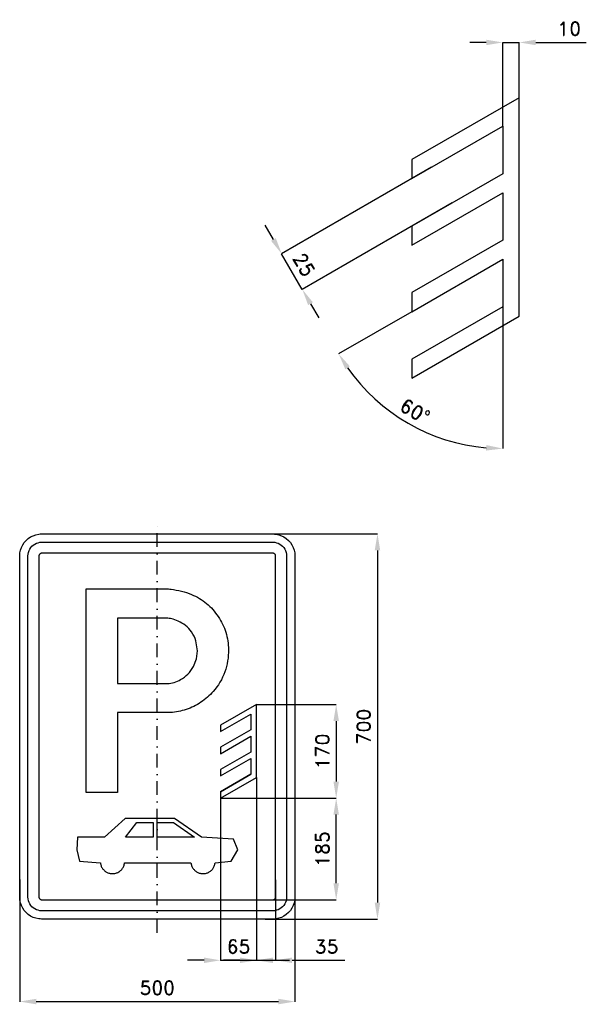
# Model space of a CAD drawing. Header units: millimetres. Extents: x -250 to 779, y -505 to 1285.
import ezdxf

# ---------------------------------------------------------------- set-up
doc = ezdxf.new("R2010")
doc.units = ezdxf.units.MM
doc.header["$LTSCALE"] = 5
doc.linetypes.add('ČERCHOVANÁX2', pattern=[2, 1, -0.5, 0, -0.5])
doc.layers.add('Kóty', color=2, linetype='Continuous')
doc.layers.add('Značka', color=7, linetype='Continuous')
doc.styles.get("Standard").update_dxf_attribs({"font": 'romand.shx', "height": 25})
doc.dimstyles.get("Standard").update_dxf_attribs({"dimtxt": 25, "dimasz": 30, "dimexe": 0.18, "dimexo": 0.0625, "dimgap": 12.5, "dimtad": 1, "dimdec": 0, "dimzin": 0, "dimdsep": 46, "dimtxsty": 'Standard', "dimcen": 0.09, "dimadec": 0, "dimazin": 0, "dimtfac": 1, "dimtdec": 0, "dimtofl": 0, "dimtmove": 0, "dimatfit": 3, "dimfxl": 1, "dimtolj": 1, "dimtzin": 0, "dimarcsym": 0})

# ---------------------------------------------------------------- blocks, each defined once
blk = doc.blocks.new('*D0')
at = {"layer": 'Defpoints', "color": 0, "transparency": 16777216}
for p in [(115, -130.1), (325, -130.1), (186.8, -315)]:
    blk.add_point(p, dxfattribs=at)
at = {"layer": 'Kóty', "color": 0, "lineweight": -2, "transparency": 16777216}
for p, q in [((115.1, -130.1), (325.2, -130.1)), ((325, -285), (325, -160.1)), ((186.9, -315), (325.2, -315))]:
    blk.add_line(p, q, dxfattribs=at)
at = {"layer": 'Kóty', "color": 0, "transparency": 16777216}
for points in [[(320, -160.1), (330, -160.1), (325, -130.1)], [(320, -285), (330, -285), (325, -315)]]:
    blk.add_solid(points, dxfattribs=at)
at = {"layer": 'Kóty', "color": 0, "transparency": 16777216, "insert": (300, -222.5), "char_height": 25, "attachment_point": 5, "rotation": 90}
blk.add_mtext('\\A1;185', dxfattribs=at)
blk = doc.blocks.new('*D1')
at = {"layer": 'Defpoints', "color": 0, "transparency": 16777216}
for p in [(-250, -278.2), (250, -278.2), (250, -500)]:
    blk.add_point(p, dxfattribs=at)
at = {"layer": 'Kóty', "color": 0, "lineweight": -2, "transparency": 16777216}
for p, q in [((-250, -278.3), (-250, -500.2)), ((250, -278.3), (250, -500.2)), ((-220, -500), (220, -500))]:
    blk.add_line(p, q, dxfattribs=at)
at = {"layer": 'Kóty', "color": 0, "transparency": 16777216}
for points in [[(-220, -495), (-220, -505), (-250, -500)], [(220, -495), (220, -505), (250, -500)]]:
    blk.add_solid(points, dxfattribs=at)
at = {"layer": 'Kóty', "color": 0, "transparency": 16777216, "insert": (0, -475), "char_height": 25, "attachment_point": 5}
blk.add_mtext('\\A1;500', dxfattribs=at)
blk = doc.blocks.new('*D2')
at = {"layer": 'Defpoints', "color": 0, "transparency": 16777216}
for p in [(115.035, -130.001), (179.991, -130), (179.991, -425)]:
    blk.add_point(p, dxfattribs=at)
at = {"layer": 'Kóty', "color": 0, "lineweight": -2, "transparency": 16777216}
for p, q in [((115.035, -130.0635), (115.035, -425.18)), ((179.991, -130.0625), (179.991, -425.18)), ((85.035, -425), (55.035, -425)), ((209.991, -425), (239.991, -425))]:
    blk.add_line(p, q, dxfattribs=at)
at = {"layer": 'Kóty', "color": 0, "transparency": 16777216}
for points in [[(85.035, -420), (85.035, -430), (115.035, -425)], [(209.991, -420), (209.991, -430), (179.991, -425)]]:
    blk.add_solid(points, dxfattribs=at)
at = {"layer": 'Kóty', "color": 0, "transparency": 16777216, "insert": (147.513, -400), "char_height": 25, "attachment_point": 5}
blk.add_mtext('\\A1;65', dxfattribs=at)
blk = doc.blocks.new('*D3')
at = {"layer": 'Defpoints', "color": 0, "transparency": 16777216}
for p in [(180, -92.5), (215, -278.7), (215, -425)]:
    blk.add_point(p, dxfattribs=at)
at = {"layer": 'Kóty', "color": 0, "lineweight": -2, "transparency": 16777216}
for p, q in [((180, -92.5), (180, -425.2)), ((215, -278.7), (215, -425.2)), ((150, -425), (120, -425)), ((245, -425), (340.5, -425))]:
    blk.add_line(p, q, dxfattribs=at)
at = {"layer": 'Kóty', "color": 0, "transparency": 16777216}
for points in [[(150, -420), (150, -430), (180, -425)], [(245, -420), (245, -430), (215, -425)]]:
    blk.add_solid(points, dxfattribs=at)
at = {"layer": 'Kóty', "color": 0, "transparency": 16777216, "insert": (307.7, -400), "char_height": 25, "attachment_point": 5}
blk.add_mtext('\\A1;35', dxfattribs=at)
blk = doc.blocks.new('*D5')
at = {"layer": 'Defpoints', "color": 0, "transparency": 16777216}
for p in [(627.5, 849.3), (627.5, 849.3), (462.5, 754), (627.5, 763), (406.4, 585.8)]:
    blk.add_point(p, dxfattribs=at)
at = {"layer": 'Kóty', "color": 0, "lineweight": -2, "transparency": 16777216}
for p, q in [((462.4, 754), (329.4, 677.2)), ((627.5, 762.9), (627.5, 505.1))]:
    blk.add_line(p, q, dxfattribs=at)
blk.add_arc((627.5, 849.3), 344, 214.9955, 265.0012, dxfattribs=at)
at = {"layer": 'Kóty', "color": 0, "transparency": 16777216}
for points in [[(341.5, 649.3), (349.9, 654.7), (329.6, 677.3)], [(597.7, 511.6), (597.3, 501.6), (627.5, 505.3)]]:
    blk.add_solid(points, dxfattribs=at)
at = {"layer": 'Kóty', "color": 0, "transparency": 16777216, "insert": (468, 573), "char_height": 25, "attachment_point": 5, "rotation": 329.9983}
blk.add_mtext('\\A1;60°', dxfattribs=at)
blk = doc.blocks.new('*D6')
at = {"layer": 'Defpoints', "color": 0, "transparency": 16777216}
for p in [(180, 40), (241.8, -130.1), (325, -130.1)]:
    blk.add_point(p, dxfattribs=at)
at = {"layer": 'Kóty', "color": 0, "lineweight": -2, "transparency": 16777216}
for p, q in [((180.1, 40), (325.2, 40)), ((325, 10), (325, -100.1)), ((241.9, -130.1), (325.2, -130.1))]:
    blk.add_line(p, q, dxfattribs=at)
at = {"layer": 'Kóty', "color": 0, "transparency": 16777216}
for points in [[(320, 10), (330, 10), (325, 40)], [(320, -100.1), (330, -100.1), (325, -130.1)]]:
    blk.add_solid(points, dxfattribs=at)
at = {"layer": 'Kóty', "color": 0, "transparency": 16777216, "insert": (300, -45), "char_height": 25, "attachment_point": 5, "rotation": 90}
blk.add_mtext('\\A1;170', dxfattribs=at)
blk = doc.blocks.new('*D7')
at = {"layer": 'Defpoints', "color": 0, "transparency": 16777216}
for p in [(210, 350), (195.8, -350), (400, -350)]:
    blk.add_point(p, dxfattribs=at)
at = {"layer": 'Kóty', "color": 0, "lineweight": -2, "transparency": 16777216}
for p, q in [((210.1, 350), (400.2, 350)), ((400, 320), (400, -320)), ((195.8, -350), (400.2, -350))]:
    blk.add_line(p, q, dxfattribs=at)
at = {"layer": 'Kóty', "color": 0, "transparency": 16777216}
for points in [[(395, 320), (405, 320), (400, 350)], [(395, -320), (405, -320), (400, -350)]]:
    blk.add_solid(points, dxfattribs=at)
at = {"layer": 'Kóty', "color": 0, "transparency": 16777216, "insert": (375, 0), "char_height": 25, "attachment_point": 5, "rotation": 90}
blk.add_mtext('\\A1;700', dxfattribs=at)
blk = doc.blocks.new('*D8')
at = {"layer": 'Defpoints', "color": 0, "transparency": 16777216}
for p in [(498.3, 1016.5), (535.6, 951.8), (263.4, 794.6)]:
    blk.add_point(p, dxfattribs=at)
at = {"layer": 'Kóty', "color": 0, "lineweight": -2, "transparency": 16777216}
for p, q in [((498.2, 1016.5), (225.8, 859.2)), ((535.6, 951.8), (263.2, 794.5)), ((211, 885.3), (196, 911.3)), ((278.4, 768.6), (293.4, 742.6))]:
    blk.add_line(p, q, dxfattribs=at)
at = {"layer": 'Kóty', "color": 0, "transparency": 16777216}
for points in [[(215.3, 887.8), (206.7, 882.8), (226, 859.3)], [(282.7, 771.1), (274, 766.1), (263.4, 794.6)]]:
    blk.add_solid(points, dxfattribs=at)
at = {"layer": 'Kóty', "color": 0, "transparency": 16777216, "insert": (266.3, 839.4), "char_height": 25, "attachment_point": 5, "rotation": 300.0045}
blk.add_mtext('\\A1;25', dxfattribs=at)
blk = doc.blocks.new('*D9')
at = {"layer": 'Defpoints', "color": 0, "transparency": 16777216}
for p in [(657.5, 1243.5), (627.5, 1091.1), (657.5, 1091.1)]:
    blk.add_point(p, dxfattribs=at)
at = {"layer": 'Kóty', "color": 0, "lineweight": -2, "transparency": 16777216}
for p, q in [((597.5, 1243.5), (567.5, 1243.5)), ((627.5, 1091.2), (627.5, 1243.6)), ((657.5, 1091.2), (657.5, 1243.6)), ((687.5, 1243.5), (779.4, 1243.5))]:
    blk.add_line(p, q, dxfattribs=at)
at = {"layer": 'Kóty', "color": 0, "transparency": 16777216}
for points in [[(597.5, 1248.5), (597.5, 1238.5), (627.5, 1243.5)], [(687.5, 1248.5), (687.5, 1238.5), (657.5, 1243.5)]]:
    blk.add_solid(points, dxfattribs=at)
at = {"layer": 'Kóty', "color": 0, "transparency": 16777216, "insert": (748.4, 1268.5), "char_height": 25, "attachment_point": 5}
blk.add_mtext('\\A1;10', dxfattribs=at)

msp = doc.modelspace()

# ---------------------------------------------------------------- linework, layer by layer
at = {"layer": 'Kóty'}
for points in [[(627.5, 1243.5), (657.5, 1243.5)], [(263.4, 794.6), (225.8, 859.2)], [(115, -425), (180, -425)], [(180, -425), (215, -425)]]:
    msp.add_lwpolyline(points, dxfattribs=at)
at = {"layer": 'Značka', "color": 5}
for points in [[(657.5, 1143.1), (462.5, 1030.5), (462.5, 995.9), (627.5, 1091.1), (627.5, 1004.8), (462.5, 909.6), (462.5, 874.9), (627.5, 970.2), (627.5, 883.9), (462.5, 788.7), (462.5, 754), (627.5, 849.3), (627.5, 763), (462.5, 667.7), (462.5, 633.1), (657.5, 745.7), (657.5, 1143.1)], [(-210, -315), (210, -315), (210, -315), (210, -315), (210.7, -315), (211.3, -314.8), (211.9, -314.6), (212.5, -314.3), (213.1, -314), (213.5, -313.5), (214, -313), (214.3, -312.5), (214.6, -311.9), (214.8, -311.3), (215, -310.7), (215, -310), (215, -310), (215, -310), (215, 310), (215, 310), (215, 310), (215, 310.7), (214.8, 311.3), (214.6, 311.9), (214.3, 312.5), (214, 313), (213.5, 313.5), (213.1, 314), (212.5, 314.3), (211.9, 314.6), (211.3, 314.8), (210.7, 315), (210, 315), (210, 315), (210, 315), (-210, 315), (-210, 315), (-210, 315), (-210.7, 315), (-211.3, 314.8), (-211.9, 314.6), (-212.5, 314.3), (-213.1, 314), (-213.5, 313.5), (-214, 313), (-214.3, 312.5), (-214.6, 311.9), (-214.8, 311.3), (-215, 310.7), (-215, 310), (-215, 310), (-215, 310), (-215, -310), (-215, -310), (-215, -310), (-215, -310.7), (-214.8, -311.3), (-214.6, -311.9), (-214.3, -312.5), (-214, -313), (-213.5, -313.5), (-213.1, -314), (-212.5, -314.3), (-211.9, -314.6), (-211.3, -314.8), (-210.7, -315), (-210, -315), (-210, -315), (-210, -315)], [(180, 40), (115, 2.5), (115, -9.1), (170, 22.7), (170, -6.1), (115, -37.8), (115, -49.4), (170, -17.6), (170, -46.4), (115, -78.1), (115, -89.7), (170, -57.9), (170, -86.7), (115, -118.5), (115, -130), (180, -92.5), (180, 40)], [(115, -118.5), (170, -86.7)], [(-7.7, -174.6), (-7.7, -201.1), (-57.9, -201.1), (-37.5, -174.6), (-7.7, -174.6)], [(29.2, -174.6), (67.4, -201.1), (-0.5, -201.1), (-0.5, -174.6), (29.2, -174.6)]]:
    msp.add_lwpolyline(points, dxfattribs=at)
at = {"layer": 'Značka', "color": 6, "linetype": 'ČERCHOVANÁX2', "ltscale": 5}
msp.add_lwpolyline([(0, -375), (0, 375)], dxfattribs=at)
at = {"layer": 'Značka', "color": 5}
for points in [[(-210, -350), (-210.2, -350), (-210.3, -350, -0.032172), (-215.5, -349.6), (-220.6, -348.6), (-225.5, -346.9), (-230.1, -344.6), (-234.4, -341.7), (-238.3, -338.3), (-241.7, -334.4), (-244.6, -330.1), (-246.9, -325.5), (-248.6, -320.6), (-249.7, -315.5), (-250, -310.3), (-250, -310.2), (-250, -310), (-250, 310), (-250, 310.2), (-250, 310.3), (-249.6, 315.5), (-248.6, 320.6), (-246.9, 325.5), (-244.6, 330.1), (-241.7, 334.4), (-238.3, 338.3), (-234.4, 341.7), (-230.1, 344.6), (-225.5, 346.9), (-220.6, 348.6), (-215.5, 349.7, -0.036731), (-210.3, 350), (-210.2, 350), (-210, 350), (210, 350), (210.2, 350), (210.3, 350, -0.032172), (215.5, 349.6), (220.6, 348.6), (225.5, 346.9), (230.1, 344.6), (234.4, 341.7), (238.3, 338.3), (241.7, 334.4), (244.6, 330.1), (246.9, 325.5), (248.6, 320.6), (249.7, 315.5), (250, 310.3), (250, 310.2), (250, 310), (250, -310), (250, -310.2), (250, -310.3), (249.6, -315.5), (248.6, -320.6), (246.9, -325.5), (244.6, -330.1), (241.7, -334.4), (238.3, -338.3), (234.4, -341.7), (230.1, -344.6), (225.5, -346.9), (220.6, -348.6), (215.5, -349.7, -0.036734), (210.3, -350), (210.2, -350), (210, -350), (-210, -350)], [(-210, -335), (-210.1, -335), (-210.2, -335, -0.03216), (-213.4, -334.8), (-216.6, -334.1), (-219.7, -333.1), (-222.6, -331.6), (-225.3, -329.8), (-227.7, -327.7), (-229.8, -325.3), (-231.6, -322.6), (-233.1, -319.7), (-234.1, -316.6), (-234.8, -313.4), (-235, -310.2), (-235, -310.1), (-235, -310), (-235, 310), (-235, 310.1), (-235, 310.2), (-234.8, 313.4), (-234.1, 316.6), (-233.1, 319.7), (-231.6, 322.6), (-229.8, 325.3), (-227.7, 327.7), (-225.3, 329.8), (-222.6, 331.6), (-219.7, 333.1), (-216.6, 334.1), (-213.4, 334.8, -0.036729), (-210.2, 335), (-210.1, 335), (-210, 335), (210, 335), (210.1, 335), (210.2, 335, -0.032179), (213.4, 334.8), (216.6, 334.1), (219.7, 333.1), (222.6, 331.6), (225.3, 329.8), (227.7, 327.7), (229.8, 325.3), (231.6, 322.6), (233.1, 319.7), (234.1, 316.6), (234.8, 313.4), (235, 310.2), (235, 310.1), (235, 310), (235, -310), (235, -310.1), (235, -310.2), (234.8, -313.4), (234.1, -316.6), (233.1, -319.7), (231.6, -322.6), (229.8, -325.3), (227.7, -327.7), (225.3, -329.8), (222.6, -331.6), (219.7, -333.1), (216.6, -334.1), (213.4, -334.8), (210.2, -335), (210.1, -335), (210, -335), (-210, -335)], [(-129.2, -120), (-129.2, 250), (20.5, 250), (22.7, 249.8), (24.9, 249.5, -0.025352), (43.9, 246, -0.042933), (62.2, 240, -0.079585), (89.4, 223.7, -0.076468), (110.5, 199.7, -0.076859), (124.5, 171.2, -0.075733), (129.2, 139.8, -0.094034), (122.6, 99.1, -0.098373), (101.5, 63.8, -0.073282), (79.2, 44, -0.067707), (52.4, 31.1, -0.034206), (38.4, 27.3, -0.037868), (24.1, 25.5), (21.7, 25.4), (19.3, 25.3), (-72.5, 25.3), (-72.5, -120), (-129.2, -120)], [(-72.5, 196.9), (-72.5, 77.9), (15.1, 77.9), (16.8, 77.9), (18.6, 77.9, 0.067133), (30.9, 80.1, 0.057706), (42.4, 85.3, 0.071726), (55.7, 95.4, 0.074531), (65.5, 108.8), (71.1, 122.8), (72.8, 137.8), (70.1, 155.8, 0.083736), (62.1, 171.9, 0.073336), (51.3, 183.5, 0.066067), (37.8, 191.6), (28.7, 195, 0.049248), (19.2, 196.7), (17.7, 196.8), (16.3, 196.9), (-72.5, 196.9)], [(-103.3, -247.9, 0.006329), (-103, -249.7, 0.019064), (-102.6, -251.5, 0.037708), (-101.7, -254.2, 0.034565), (-100.4, -256.7, 0.033676), (-98.7, -259.1, 0.034434), (-96.8, -261.3, 0.034597), (-94.6, -263.1, 0.034413), (-92.2, -264.7, 0.034385), (-89.6, -265.9, 0.03442), (-86.9, -266.8, 0.034418), (-84, -267.4, 0.034417), (-81.2, -267.5, 0.034417), (-78.3, -267.3, 0.034427), (-75.5, -266.7, 0.034421), (-72.8, -265.7, 0.034348), (-70.2, -264.4, 0.034416), (-67.8, -262.8, 0.034759), (-65.7, -260.9, 0.034395), (-63.8, -258.7, 0.033012), (-62.3, -256.3, 0.034564), (-61, -253.7, 0.039759), (-60.1, -250.9, 0.017341), (-59.8, -249.4), (-59.6, -247.9), (-59.6, -247.9), (61, -247.9), (61.2, -247.9), (61.5, -249.7, 0.019064), (61.9, -251.5, 0.037698), (62.9, -254.2, 0.034561), (64.2, -256.7, 0.033676), (65.8, -259.1, 0.034438), (67.8, -261.3, 0.03459), (69.9, -263.1, 0.034416), (72.4, -264.7, 0.034383), (75, -265.9, 0.034418), (77.7, -266.8, 0.034422), (80.5, -267.4, 0.034417), (83.4, -267.5, 0.034417), (86.3, -267.3, 0.034426), (89.1, -266.7, 0.034419), (91.8, -265.7, 0.034348), (94.4, -264.4, 0.03441), (96.7, -262.8, 0.034763), (98.9, -260.9, 0.034403), (100.7, -258.7, 0.033008), (102.3, -256.3, 0.03455), (103.6, -253.7, 0.039769), (104.4, -250.9, 0.017322), (104.7, -249.4), (105, -247.9), (105, -247.9), (133.9, -244.6), (146.4, -223.9), (138.6, -205), (80, -201.1), (31.4, -167.5), (-58.6, -167.5), (-95.7, -201.1), (-145, -201.1), (-146.4, -223.9), (-141.1, -244.6), (-103.6, -247.9), (-103.3, -247.9)]]:
    msp.add_lwpolyline(points, format="xyb", dxfattribs=at)

# ---------------------------------------------------------------- dimensions: what is measured, and where the dimension line sits
at = {"layer": 'Kóty'}
dim = msp.add_linear_dim(base=(657.5, 1243.5), p1=(627.5, 1091.1), p2=(657.5, 1091.1), text='10', dimstyle='Standard', dxfattribs=at)
dim.commit()
dim.dimension.update_dxf_attribs({"geometry": '*D9', "text_midpoint": (748.4, 1268.5)})
dim = msp.add_aligned_dim(p1=(498.3, 1016.5), p2=(535.6, 951.8), distance=-314.4, text='25', dimstyle='Standard', dxfattribs=at)
dim.commit()
dim.dimension.update_dxf_attribs({"geometry": '*D8', "text_midpoint": (266.3, 839.4)})
dim = msp.add_angular_dim_2l(base=(406.4, 585.8), line1=((627.5, 849.3), (627.5, 763)), line2=((462.5, 754), (627.5, 849.3)), dimstyle='Standard', dxfattribs=at)
dim.commit()
dim.dimension.update_dxf_attribs({"geometry": '*D5', "text_midpoint": (468, 573)})
for base, p1, p2, picture, middle in [((400, -350), (210, 350), (195.8, -350), '*D7', (375, 0)), ((325, -130.1), (180, 40), (241.8, -130.1), '*D6', (300, -45)), ((325, -130.1), (186.8, -315), (115, -130.1), '*D0', (300, -222.5))]:
    dim = msp.add_linear_dim(base=base, p1=p1, p2=p2, angle=90, dimstyle='Standard', dxfattribs=at)
    dim.commit()
    dim.dimension.update_dxf_attribs({"geometry": picture, "text_midpoint": middle})
for base, p1, p2, picture, middle in [((215, -425), (180, -92.5), (215, -278.7), '*D3', (307.7, -400)), ((180, -425), (115, -130), (180, -130), '*D2', (147.5, -400)), ((250, -500), (-250, -278.2), (250, -278.2), '*D1', (0, -475))]:
    dim = msp.add_linear_dim(base=base, p1=p1, p2=p2, dimstyle='Standard', dxfattribs=at)
    dim.commit()
    dim.dimension.update_dxf_attribs({"geometry": picture, "text_midpoint": middle})

doc.saveas('drawing.dxf')
